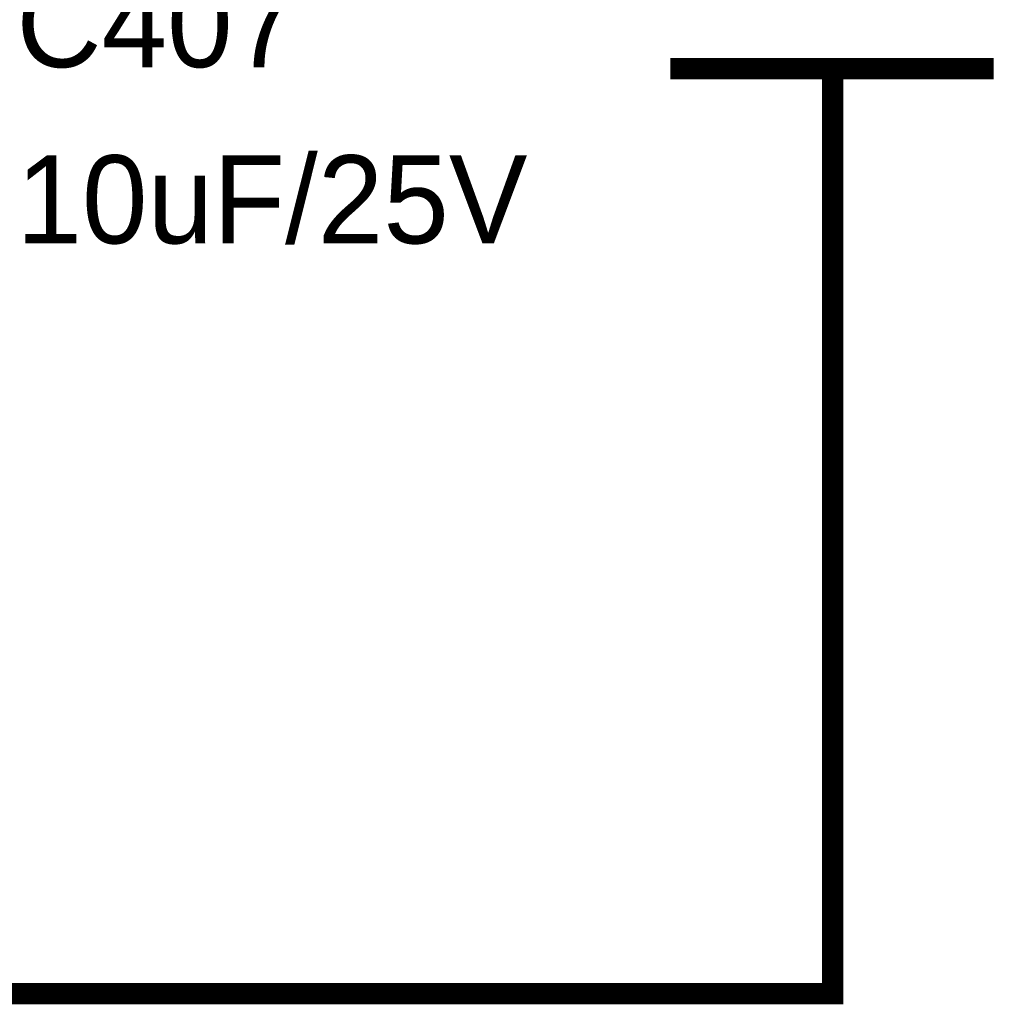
# Model space of a CAD drawing. Header units: inches. Extents: x 0 to 292, y 0 to 193.
# Tile 173 of 189: x 196 to 209, y 116 to 130. Entities that reach past the tile are written whole.
import ezdxf

# ---------------------------------------------------------------- set-up
doc = ezdxf.new("R2010")
doc.units = ezdxf.units.IN
doc.layers.add('Sheet', color=255, linetype='Continuous')

msp = doc.modelspace()

# ---------------------------------------------------------------- linework, layer by layer
at = {"layer": 'Sheet'}
for points in [[(209.294, 129.713, 0.3, 0.3, 0), (204.715, 129.713, 0.3, 0.3, 0)], [(207.015, 129.207, 0.3, 0.3, 0), (207.015, 129.713, 0.3, 0.3, 0)], [(207.015, 129.207, 0.3, 0.3, 0), (207.015, 126.673, 0.3, 0.3, 0)], [(193.006, 126.673, 0.3, 0.3, 0), (193.006, 116.615, 0.3, 0.3, 0), (207.015, 116.615, 0.3, 0.3, 0), (207.015, 126.673, 0.3, 0.3, 0)]]:
    msp.add_lwpolyline(points, format="xyseb", dxfattribs=at)

# ---------------------------------------------------------------- texts
for s, p in [('C407', (195.461, 129.733)), ('10uF/25V', (195.461, 127.238))]:
    msp.add_text(s, height=1.2474, dxfattribs=at).set_placement(p)

doc.saveas('drawing.dxf')
